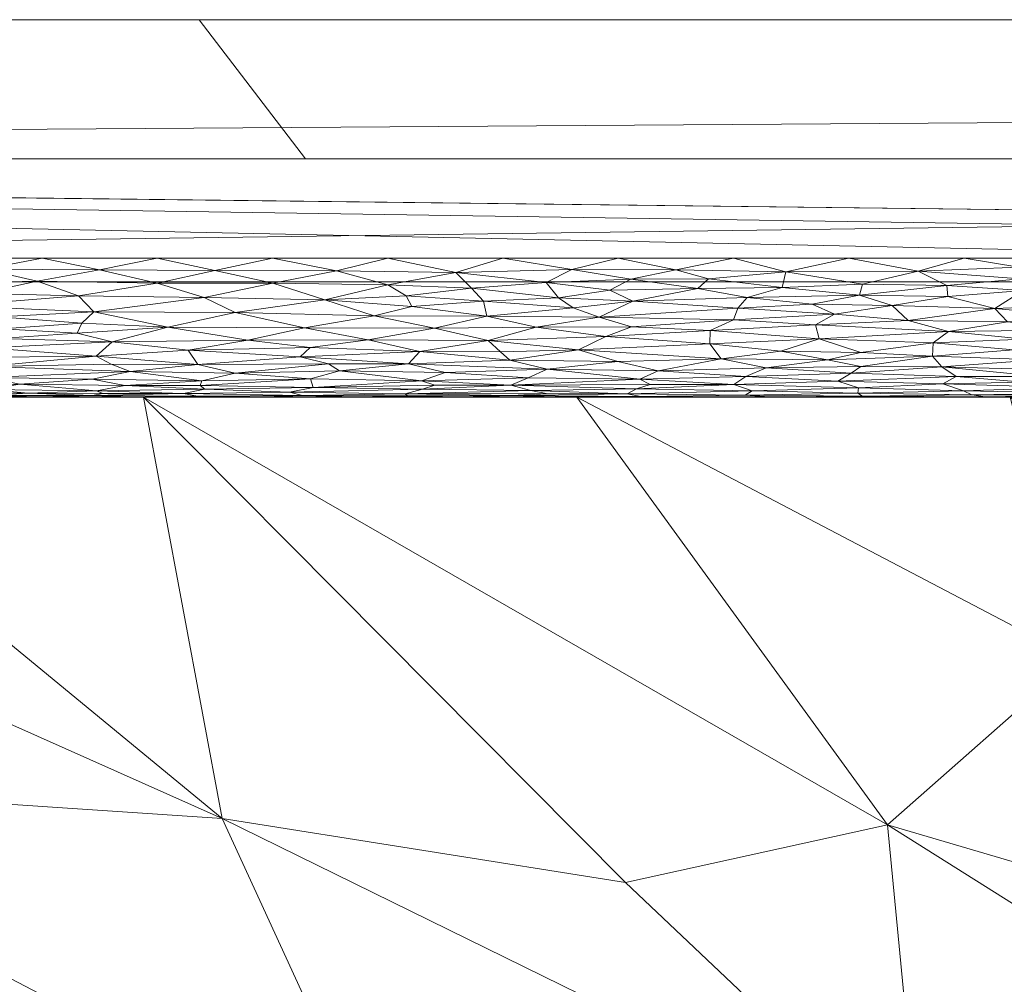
# Model space of a CAD drawing. Header units: millimetres. Extents: x -300 to 300, y 0 to 450.
# Tile 107 of 256: x -232 to -218, y 436 to 450. Entities that reach past the tile are written whole.
import ezdxf

# ---------------------------------------------------------------- set-up
doc = ezdxf.new("R2010")
doc.units = ezdxf.units.MM
doc.layers.add('A-GENM', color=13, linetype='Continuous')

# ---------------------------------------------------------------- blocks, each defined once
blk = doc.blocks.new('MODEL_CCAS0420-1080410R0 - MODEL_CCAS0420-1080410R0-453240-Preview')
at = {"layer": 'A-GENM', "lineweight": 9}
mesh = blk.add_polyface(dxfattribs=at)
corners = [(-296.159, -20, -110), (-295.657, -15.55, -110), (-294.177, -11.323, -110), (-291.793, -7.531, -110), (-288.625, -4.364, -110), (-284.831, -1.981, -110), (-280.602, -0.502, -110), (-276.147, 0, -110), (276.147, 0, -110), (280.596, -0.501, -110), (284.825, -1.978, -110), (288.619, -4.359, -110), (291.788, -7.525, -110), (294.174, -11.316, -110), (295.656, -15.545, -110), (296.159, -20, -110), (296.159, -426.171, -110), (295.658, -430.617, -110), (294.182, -434.842, -110), (291.802, -438.632, -110), (288.638, -441.797, -110), (284.848, -444.179, -110), (280.622, -445.657, -110), (276.171, -446.159, -110), (-276.171, -446.159, -110), (-280.617, -445.658, -110), (-284.842, -444.182, -110), (-288.632, -441.802, -110), (-291.797, -438.638, -110), (-294.179, -434.848, -110), (-295.657, -430.622, -110), (-296.159, -426.171, -110)]
mesh.append_faces([[corners[k] for k in face] for face in [(15, 12, 13, 14)]], dxfattribs={"vtx0": -1})
mesh.append_faces([[corners[k] for k in face] for face in [(16, 8, 15)]], dxfattribs={"vtx0": -1, "vtx1": -1})
mesh.append_faces([[corners[k] for k in face] for face in [(24, 31, 7, 8)]], dxfattribs={"vtx0": -1, "vtx1": -1, "vtx3": -1})
mesh.append_faces([[corners[k] for k in face] for face in [(31, 24, 25, 30), (18, 21, 22, 17), (17, 22, 23, 16)]], dxfattribs={"vtx0": -1, "vtx2": -1})
mesh.append_faces([[corners[k] for k in face] for face in [(0, 3, 4, 5), (0, 5, 6, 7)]], dxfattribs={"vtx0": -1, "vtx3": -1})
mesh.append_faces([[corners[k] for k in face] for face in [(28, 29, 27)]], dxfattribs={"vtx1": -1})
mesh.append_faces([[corners[k] for k in face] for face in [(25, 26, 30), (11, 12, 15, 10), (9, 10, 15, 8), (31, 0, 7)]], dxfattribs={"vtx1": -1, "vtx2": -1})
mesh.append_faces([[corners[k] for k in face] for face in [(23, 24, 8, 16)]], dxfattribs={"vtx1": -1, "vtx2": -1, "vtx3": -1})
mesh.append_faces([[corners[k] for k in face] for face in [(26, 27, 29, 30)]], dxfattribs={"vtx1": -1, "vtx3": -1})
mesh.append_faces([[corners[k] for k in face] for face in [(19, 20, 21, 18)]], dxfattribs={"vtx2": -1})
mesh.append_faces([[corners[k] for k in face] for face in [(0, 1, 2, 3)]], dxfattribs={"vtx3": -1})
mesh = blk.add_polyface(dxfattribs=at)
corners = [(-279.918, -2), (-292.651, -7.27), (-297.929, -20), (-297.929, -224.97), (-297.929, -429.94), (-292.661, -442.661), (-279.94, -447.929), (0, -447.929), (279.94, -447.929), (292.661, -442.661), (297.929, -429.94), (297.929, -224.97), (297.929, -20), (292.651, -7.27), (279.918, -2), (0, -2), (0, -3.5), (13.257, -3.5), (26.515, -3.5), (39.772, -3.5), (53.029, -3.5), (66.287, -3.5), (79.544, -3.5), (92.801, -3.5), (106.059, -3.5), (119.316, -3.5), (132.573, -3.5), (145.831, -3.5), (159.088, -3.5), (172.345, -3.5), (185.603, -3.5), (198.86, -3.5), (212.117, -3.5), (225.375, -3.5), (238.632, -3.5), (251.889, -3.5), (265.147, -3.5), (278.404, -3.5), (291.028, -7.487), (296.497, -19.511), (296.5, -32.769), (296.5, -46.026), (296.5, -59.283), (296.5, -72.541), (296.5, -85.798), (296.5, -99.055), (296.5, -112.313), (296.5, -125.57), (296.5, -138.827), (296.5, -152.085), (296.5, -165.342), (296.5, -178.599), (296.5, -191.857), (296.5, -205.114), (296.5, -218.371), (296.5, -231.629), (296.5, -244.886), (296.5, -258.143), (296.499, -271.401), (296.499, -284.658), (296.499, -297.915), (296.499, -311.173), (296.499, -324.43), (296.499, -337.687), (296.5, -350.945), (296.5, -364.202), (296.5, -377.459), (296.5, -390.717), (296.5, -403.974), (296.5, -417.231), (296.497, -430.489), (291.028, -442.513), (278.404, -446.5), (265.147, -446.5), (251.889, -446.5), (238.632, -446.5), (225.375, -446.5), (212.117, -446.5), (198.86, -446.5), (185.603, -446.5), (172.345, -446.5), (159.088, -446.5), (145.831, -446.5), (132.573, -446.5), (119.316, -446.5), (106.059, -446.5), (92.801, -446.5), (79.544, -446.5), (66.287, -446.5), (53.029, -446.5), (39.772, -446.5), (26.515, -446.5), (13.257, -446.5), (0, -446.5), (-12.926, -446.5), (-25.852, -446.5), (-38.777, -446.5), (-51.703, -446.5), (-64.629, -446.5), (-77.555, -446.5), (-90.48, -446.5), (-103.406, -446.5), (-116.332, -446.5), (-129.258, -446.5), (-142.183, -446.5), (-155.109, -446.5), (-168.035, -446.5), (-180.961, -446.5), (-193.887, -446.5), (-206.812, -446.5), (-219.738, -446.5), (-232.664, -446.5), (-245.59, -446.5), (-258.515, -446.5), (-271.441, -446.5), (-284.356, -445.968), (-294.544, -438.124), (-296.5, -425.35), (-296.5, -412.424), (-296.5, -399.498), (-296.5, -386.572), (-296.5, -373.646), (-296.5, -360.721), (-296.5, -347.795), (-296.499, -334.869), (-296.499, -321.943), (-296.499, -309.018), (-296.499, -296.092), (-296.499, -283.166), (-296.499, -270.24), (-296.5, -257.315), (-296.5, -244.389), (-296.5, -231.463), (-296.5, -218.537), (-296.5, -205.611), (-296.5, -192.686), (-296.5, -179.76), (-296.5, -166.834), (-296.5, -153.908), (-296.5, -140.983), (-296.5, -128.057), (-296.5, -115.131), (-296.5, -102.205), (-296.5, -89.28), (-296.5, -76.354), (-296.5, -63.428), (-296.5, -50.502), (-296.5, -37.576), (-296.5, -24.651), (-294.544, -11.876), (-284.356, -4.032), (-271.441, -3.5), (-258.515, -3.5), (-245.59, -3.5), (-232.664, -3.5), (-219.738, -3.5), (-206.812, -3.5), (-193.887, -3.5), (-180.961, -3.5), (-168.035, -3.5), (-155.109, -3.5), (-142.183, -3.5), (-129.258, -3.5), (-116.332, -3.5), (-103.406, -3.5), (-90.48, -3.5), (-77.555, -3.5), (-64.629, -3.5), (-51.703, -3.5), (-38.777, -3.5), (-25.852, -3.5), (-12.926, -3.5), (-294.538, -438.129), (-294.547, -438.108)]
mesh.append_faces([[corners[k] for k in face] for face in [(116, 172, 173)]])
mesh.append_faces([[corners[k] for k in face] for face in [(118, 4, 117), (6, 115, 5), (115, 6, 114), (7, 104, 6), (1, 150, 0), (151, 0, 150)]], dxfattribs={"vtx0": -1, "vtx1": -1})
mesh.append_faces([[corners[k] for k in face] for face in [(4, 124, 125), (7, 99, 100), (2, 148, 149), (149, 1, 2), (2, 141, 142), (0, 151, 152), (0, 160, 161, 15), (15, 165, 166), (15, 170, 171), (8, 81, 82, 7), (8, 72, 73), (11, 61, 62, 10), (12, 46, 47, 11), (38, 13, 14, 37), (13, 38, 39, 12)]], dxfattribs={"vtx0": -1, "vtx2": -1})
mesh.append_faces([[corners[k] for k in face] for face in [(4, 118, 119, 120), (4, 120, 121, 122), (3, 128, 129, 130), (3, 130, 131, 132), (3, 138, 139, 140), (0, 154, 155, 156), (0, 156, 157, 158), (15, 161, 162, 163), (15, 163, 164, 165), (8, 73, 74, 75), (7, 86, 87, 88), (7, 83, 84, 85), (10, 68, 69, 70), (11, 55, 56, 57), (14, 28, 29, 30), (14, 32, 33, 34), (15, 19, 20, 21), (12, 44, 45, 46), (11, 49, 50, 51), (11, 47, 48, 49), (12, 39, 40, 41)]], dxfattribs={"vtx0": -1, "vtx3": -1})
mesh.append_faces([[corners[k] for k in face] for face in [(123, 124, 4, 122), (127, 128, 3, 126), (113, 114, 6, 112), (111, 112, 6, 110), (109, 110, 6, 108), (107, 108, 6, 106), (96, 97, 7, 95), (105, 106, 6, 104), (103, 104, 7, 102), (101, 102, 7, 100), (98, 99, 7, 97), (94, 95, 7, 93), (135, 136, 3, 134), (137, 138, 3, 136), (133, 134, 3, 132), (145, 146, 2, 144), (147, 148, 2, 146), (143, 144, 2, 142), (149, 150, 1), (153, 154, 0, 152), (159, 160, 0, 158), (169, 170, 15, 168), (167, 168, 15, 166), (78, 79, 8, 77), (80, 81, 8, 79), (76, 77, 8, 75), (91, 92, 7, 90), (89, 90, 7, 88), (85, 86, 7), (82, 83, 7), (67, 68, 10, 66), (65, 66, 10, 64), (60, 61, 11, 59), (58, 59, 11, 57), (63, 64, 10, 62), (54, 55, 11, 53), (26, 27, 15, 25), (31, 32, 14, 30), (16, 17, 15, 171), (18, 19, 15, 17), (24, 25, 15, 23), (22, 23, 15, 21), (34, 35, 14), (52, 53, 11, 51), (36, 37, 14, 35), (42, 43, 12, 41), (43, 44, 12), (92, 93, 7)]], dxfattribs={"vtx1": -1, "vtx2": -1})
mesh.append_faces([[corners[k] for k in face] for face in [(3, 4, 125, 126), (2, 3, 140, 141), (71, 72, 8, 9), (70, 71, 9, 10), (27, 28, 14, 15)]], dxfattribs={"vtx1": -1, "vtx3": -1})
mesh.append_faces([[corners[k] for k in face] for face in [(4, 173, 117), (115, 172, 5)]], dxfattribs={"vtx2": -1})
mesh = blk.add_polyface(dxfattribs=at)
corners = [(246.015, -427.142, -45.919), (254.831, -427.556, -44.99), (242.686, -421.986, -58.013), (227.978, -422.02, -58.009), (231.488, -427.613, -44.788), (239.455, -427.73, -44.512), (227.058, -433.32, -31.332), (237.95, -439.015, -17.866), (235.019, -433.413, -31.089), (242.589, -433.207, -31.566), (256.915, -432.268, -33.83), (256.59, -418.624, -58.018), (250.04, -421.952, -58.018), (261.89, -426.771, -44.695), (246.195, -438.902, -18.113), (250.416, -432.248, -33.845), (251.898, -438.222, -19.718), (235.332, -422.02, -58.009), (257.959, -437.824, -20.673), (245.108, -431.771, -34.961), (224.217, -427.72, -44.549), (249.236, -444.5, -4.893), (229.415, -438.445, -19.242), (243.005, -444.5, -4.914), (254.85, -443.138, -4.907), (260.465, -441.777, -4.92), (236.775, -444.5, -4.936), (230.544, -444.5, -4.958), (260.701, -436.306, -24.282)]
mesh.append_faces([[corners[k] for k in face] for face in [(17, 0, 2), (26, 22, 27), (23, 22, 26)]], dxfattribs={"vtx0": -1, "vtx1": -1})
mesh.append_faces([[corners[k] for k in face] for face in [(0, 1, 2), (3, 4, 5), (6, 7, 8), (8, 9, 4), (1, 0, 10), (12, 1, 13), (8, 14, 9), (15, 10, 0), (14, 16, 9), (17, 5, 0), (4, 9, 5), (18, 19, 16), (8, 4, 20), (8, 7, 14), (14, 7, 21), (22, 7, 6), (22, 23, 7), (0, 5, 15), (19, 15, 5), (14, 24, 16), (19, 18, 15), (15, 28, 10), (5, 9, 19), (16, 19, 9)]], dxfattribs={"vtx0": -1, "vtx1": -1, "vtx2": -1})
mesh.append_faces([[corners[k] for k in face] for face in [(1, 12, 2), (5, 17, 3), (16, 24, 25), (14, 21, 24)]], dxfattribs={"vtx0": -1, "vtx2": -1})
mesh.append_faces([[corners[k] for k in face] for face in [(11, 12, 13), (23, 21, 7)]], dxfattribs={"vtx1": -1, "vtx2": -1})
mesh = blk.add_polyface(dxfattribs=at)
corners = [(212.967, -436.329, -24.293), (219.846, -438.354, -19.495), (210.187, -432.276, -33.853), (213.269, -422.026, -58.012), (216.367, -427.677, -44.673), (224.217, -427.72, -44.549), (217.138, -440.739, -13.888), (227.058, -433.32, -31.332), (220.623, -422.02, -58.009), (231.488, -427.613, -44.788), (209.196, -427.512, -45.086), (200.589, -427.162, -45.937), (229.415, -438.445, -19.242), (219.379, -433.516, -30.898), (223.615, -437.524, -21.436), (227.978, -422.02, -58.009), (205.915, -422.033, -58.014), (235.019, -433.413, -31.089), (230.544, -444.5, -4.958), (211.853, -444.5, -5.023), (209.835, -437.862, -20.69), (203.619, -438.219, -19.866), (203.696, -432.28, -33.863), (198.561, -422.039, -58.017), (205.622, -444.5, -5.045), (218.083, -444.5, -5.001), (224.314, -444.5, -4.98)]
mesh.append_faces([[corners[k] for k in face] for face in [(16, 4, 3)]], dxfattribs={"vtx0": -1, "vtx1": -1})
mesh.append_faces([[corners[k] for k in face] for face in [(0, 1, 2), (3, 4, 5), (6, 1, 0), (5, 4, 7), (8, 5, 9), (10, 11, 2), (12, 13, 14), (13, 7, 4), (7, 17, 5), (16, 10, 4), (4, 10, 13), (1, 13, 2), (12, 7, 13), (12, 14, 18), (19, 20, 21), (22, 2, 11), (13, 10, 2), (20, 0, 22), (22, 0, 2), (6, 0, 20), (25, 6, 20), (1, 6, 26), (13, 1, 14), (18, 14, 1)]], dxfattribs={"vtx0": -1, "vtx1": -1, "vtx2": -1})
mesh.append_faces([[corners[k] for k in face] for face in [(5, 8, 3), (10, 16, 23), (21, 24, 19), (1, 26, 18), (20, 19, 25)]], dxfattribs={"vtx0": -1, "vtx2": -1})
mesh.append_faces([[corners[k] for k in face] for face in [(15, 8, 9), (25, 26, 6)]], dxfattribs={"vtx1": -1, "vtx2": -1})
mesh = blk.add_polyface(dxfattribs=at)
corners = [(266.079, -440.415, -4.934), (272.096, -444.5, -2), (271.694, -439.054, -4.948), (174.468, -444.5, -5.059), (169.305, -444.5, -2), (175.351, -444.5, -2), (283.819, -442.863, -2), (277.308, -437.692, -4.962), (278.142, -444.5, -2), (250.934, -444.5, -2), (254.85, -443.138, -4.907), (249.236, -444.5, -4.893), (235.817, -444.5, -2), (230.544, -444.5, -4.958), (229.771, -444.5, -2), (243.005, -444.5, -4.914), (247.91, -444.5, -2), (282.922, -436.331, -4.976), (187.444, -444.5, -2), (193.161, -444.5, -5.065), (186.93, -444.5, -5.063), (181.398, -444.5, -2), (260.004, -444.5, -2), (253.957, -444.5, -2), (241.864, -444.5, -2), (236.775, -444.5, -4.936), (266.05, -444.5, -2), (218.083, -444.5, -5.001), (223.724, -444.5, -2), (224.314, -444.5, -4.98), (211.853, -444.5, -5.023), (217.677, -444.5, -2), (199.538, -444.5, -2), (205.584, -444.5, -2), (205.622, -444.5, -5.045), (199.392, -444.5, -5.066), (180.699, -444.5, -5.061), (193.491, -444.5, -2), (163.258, -444.5, -2), (168.237, -444.5, -5.058), (162.006, -444.5, -5.056), (260.465, -441.777, -4.92), (289.496, -441.227, -2), (275.119, -444.5, -2), (211.631, -444.5, -2), (263.027, -444.5, -2)]
mesh.append_faces([[corners[k] for k in face] for face in [(0, 1, 2), (6, 7, 8), (12, 13, 14), (7, 6, 17), (22, 10, 23), (27, 28, 29), (21, 36, 5), (41, 26, 0), (42, 17, 6), (3, 5, 36), (10, 22, 41), (2, 8, 7)]], dxfattribs={"vtx0": -1, "vtx1": -1})
mesh.append_faces([[corners[k] for k in face] for face in [(3, 4, 5), (9, 10, 11), (18, 19, 20, 21), (0, 26, 1), (2, 1, 43), (21, 20, 36), (44, 30, 34, 33), (4, 3, 39), (2, 43, 8)]], dxfattribs={"vtx0": -1, "vtx2": -1})
mesh.append_faces([[corners[k] for k in face] for face in [(41, 22, 45, 26)]], dxfattribs={"vtx0": -1, "vtx3": -1})
mesh.append_faces([[corners[k] for k in face] for face in [(9, 23, 10), (13, 29, 14), (28, 14, 29), (44, 31, 30), (18, 37, 19)]], dxfattribs={"vtx1": -1, "vtx2": -1})
mesh.append_faces([[corners[k] for k in face] for face in [(11, 15, 16, 9), (24, 16, 15, 25), (25, 13, 12, 24), (27, 30, 31, 28), (32, 33, 34, 35), (37, 32, 35, 19), (38, 4, 39, 40)]], dxfattribs={"vtx1": -1, "vtx3": -1})
mesh = blk.add_polyface(dxfattribs=at)
corners = [(217.677, -444.5, -2), (216.68, -444.506, -1.84), (218.444, -444.508, -1.826), (218.632, -444.536, -1.624), (220.205, -444.516, -1.75), (218.305, -445.776, -0.143), (216.852, -445.831, -0.122), (217.894, -446.036, -0.06), (218.968, -445.444, -0.307), (217.083, -445.47, -0.291), (218.123, -445.583, -0.229), (219.19, -445.281, -0.418), (217.876, -445.336, -0.377), (218.028, -445.182, -0.497), (219.197, -445.09, -0.582), (218.978, -445.949, -0.083), (216.799, -445.637, -0.203), (218.753, -444.593, -1.398), (217.044, -444.56, -1.514), (217.307, -444.642, -1.258), (216.733, -444.738, -1.053), (217.638, -444.796, -0.953), (217.892, -444.715, -1.098), (217.019, -444.878, -0.83), (217.687, -445.037, -0.636), (219.064, -444.939, -0.749), (217.283, -444.525, -1.686), (219.052, -444.693, -1.144), (219.189, -444.5, -2), (218.861, -444.8, -0.947), (216.412, -445.143, -0.531), (216.478, -445.323, -0.386), (219.547, -445.602, -0.22), (219.778, -445.821, -0.126), (218.991, -446.106, -0.043), (217.933, -446.201, -0.025), (215.894, -446.095, -0.046), (219.403, -446.311, -0.01), (217.957, -446.368, -0.005), (216.813, -446.284, -0.013), (217.089, -446.5), (218.746, -446.5)]
mesh.append_faces([[corners[k] for k in face] for face in [(0, 1, 2), (3, 4, 2), (5, 6, 7), (8, 9, 10), (8, 11, 12), (12, 11, 13), (13, 11, 14), (7, 15, 5), (9, 16, 10), (17, 18, 19), (20, 21, 22), (23, 24, 25), (26, 2, 1), (18, 3, 26), (26, 3, 2), (18, 17, 3), (27, 17, 19), (22, 19, 20), (21, 25, 29), (14, 25, 24), (13, 14, 24), (30, 13, 24), (12, 13, 31), (9, 12, 31), (12, 9, 8), (32, 8, 10), (5, 32, 10), (5, 16, 6), (15, 33, 5), (15, 7, 34), (16, 5, 10), (35, 7, 36), (37, 35, 38), (35, 34, 7), (35, 39, 38), (37, 34, 35), (40, 38, 39), (37, 38, 41), (25, 21, 23), (22, 29, 27), (29, 22, 21), (19, 22, 27)]], dxfattribs={"vtx0": -1, "vtx1": -1, "vtx2": -1})
mesh.append_faces([[corners[k] for k in face] for face in [(38, 40, 41)]], dxfattribs={"vtx0": -1, "vtx2": -1})
mesh.append_faces([[corners[k] for k in face] for face in [(28, 0, 2)]], dxfattribs={"vtx1": -1, "vtx2": -1})
mesh = blk.add_polyface(dxfattribs=at)
corners = [(218.861, -444.8, -0.947), (219.064, -444.939, -0.749), (220.371, -444.844, -0.879), (219.403, -446.311, -0.01), (220.403, -446.5), (221.309, -446.302, -0.011), (220.561, -444.729, -1.072), (221.885, -444.8, -0.946), (219.052, -444.693, -1.144), (218.753, -444.593, -1.398), (220.261, -444.634, -1.279), (220.275, -444.56, -1.515), (218.632, -444.536, -1.624), (220.205, -444.516, -1.75), (219.547, -445.602, -0.22), (220.881, -445.539, -0.253), (218.968, -445.444, -0.307), (220.229, -444.94, -0.748), (219.197, -445.09, -0.582), (220.711, -445.038, -0.635), (220.606, -445.695, -0.176), (218.991, -446.106, -0.043), (220.249, -445.968, -0.078), (218.978, -445.949, -0.083), (220.208, -446.126, -0.039), (219.189, -444.5, -2), (218.444, -444.508, -1.826), (221.792, -444.593, -1.395), (221.894, -444.531, -1.651), (222.055, -444.681, -1.168), (220.701, -444.5, -2), (221.591, -444.922, -0.771), (221.544, -444.507, -1.835), (220.231, -445.144, -0.53), (221.382, -445.163, -0.514), (220.83, -445.339, -0.376), (219.19, -445.281, -0.418), (219.778, -445.821, -0.126), (220.928, -445.836, -0.12), (221.363, -446.077, -0.05), (221.865, -445.935, -0.088), (218.305, -445.776, -0.143), (218.746, -446.5)]
mesh.append_faces([[corners[k] for k in face] for face in [(25, 13, 30)]], dxfattribs={"vtx0": -1, "vtx1": -1})
mesh.append_faces([[corners[k] for k in face] for face in [(0, 1, 2), (3, 4, 5), (6, 2, 7), (8, 0, 6), (9, 10, 11), (12, 11, 13), (14, 15, 16), (17, 18, 19), (15, 14, 20), (21, 22, 23), (22, 21, 24), (21, 3, 24), (11, 12, 9), (13, 25, 26), (27, 11, 10), (28, 13, 11), (10, 6, 29), (8, 6, 10), (2, 6, 0), (9, 8, 10), (2, 17, 31), (17, 2, 1), (13, 32, 30), (19, 33, 34), (33, 19, 18), (33, 35, 34), (16, 35, 36), (35, 16, 15), (20, 14, 37), (38, 20, 37), (37, 22, 38), (39, 22, 24), (23, 22, 37), (22, 40, 38), (14, 41, 37), (22, 39, 40), (5, 39, 24), (5, 24, 3), (18, 36, 33), (35, 33, 36), (18, 17, 1), (31, 17, 19)]], dxfattribs={"vtx0": -1, "vtx1": -1, "vtx2": -1})
mesh.append_faces([[corners[k] for k in face] for face in [(3, 42, 4)]], dxfattribs={"vtx0": -1, "vtx2": -1})
mesh = blk.add_polyface(dxfattribs=at)
corners = [(221.885, -444.8, -0.946), (220.371, -444.844, -0.879), (221.591, -444.922, -0.771), (221.792, -444.593, -1.395), (222.055, -444.681, -1.168), (223.457, -444.621, -1.314), (223.142, -444.881, -0.826), (221.382, -445.163, -0.514), (220.83, -445.339, -0.376), (222.402, -445.267, -0.428), (223.395, -444.512, -1.78), (221.894, -444.531, -1.651), (223.588, -444.551, -1.551), (223.261, -444.683, -1.163), (220.561, -444.729, -1.072), (220.275, -444.56, -1.515), (220.928, -445.836, -0.12), (221.865, -445.935, -0.088), (222, -445.781, -0.141), (222.236, -445.05, -0.623), (222.397, -445.458, -0.298), (223.897, -445.375, -0.351), (221.363, -446.077, -0.05), (221.309, -446.302, -0.011), (222.421, -446.203, -0.025), (222.212, -444.5, -2), (221.544, -444.507, -1.835), (220.606, -445.695, -0.176), (223.507, -445.88, -0.105), (220.261, -444.634, -1.279), (223.406, -444.759, -1.015), (220.711, -445.038, -0.635), (222.06, -446.5), (222.889, -446.332, -0.008), (222.06, -445.614, -0.214), (220.881, -445.539, -0.253), (220.205, -444.516, -1.75), (222.574, -446.062, -0.053), (223.718, -446.5), (220.403, -446.5), (223.539, -446.195, -0.026), (220.701, -444.5, -2), (223.991, -445.65, -0.197), (223.525, -445.513, -0.267)]
mesh.append_faces([[corners[k] for k in face] for face in [(32, 23, 39), (41, 26, 25)]], dxfattribs={"vtx0": -1, "vtx1": -1})
mesh.append_faces([[corners[k] for k in face] for face in [(0, 1, 2), (3, 4, 5), (6, 0, 2), (7, 8, 9), (10, 11, 12), (4, 13, 5), (0, 4, 14), (11, 15, 3), (16, 17, 18), (7, 9, 19), (9, 20, 21), (22, 23, 24), (10, 25, 26), (18, 27, 16), (18, 17, 28), (3, 5, 12), (29, 4, 3), (30, 0, 6), (19, 2, 31), (2, 19, 6), (4, 0, 30), (7, 19, 31), (9, 8, 20), (12, 11, 3), (32, 33, 23), (34, 20, 35), (8, 35, 20), (36, 11, 26), (34, 27, 18), (17, 22, 37), (28, 17, 37), (24, 33, 40), (10, 26, 11), (27, 34, 35), (42, 34, 18), (4, 30, 13), (34, 43, 20), (37, 24, 40), (22, 24, 37), (23, 33, 24)]], dxfattribs={"vtx0": -1, "vtx1": -1, "vtx2": -1})
mesh.append_faces([[corners[k] for k in face] for face in [(33, 32, 38)]], dxfattribs={"vtx0": -1, "vtx2": -1})
mesh = blk.add_polyface(dxfattribs=at)
corners = [(225.012, -444.778, -0.983), (223.406, -444.759, -1.015), (224.742, -444.902, -0.797), (223.457, -444.621, -1.314), (224.977, -444.595, -1.392), (223.588, -444.551, -1.551), (225.586, -445.314, -0.393), (224.288, -445.183, -0.496), (223.897, -445.375, -0.351), (223.142, -444.881, -0.826), (222.236, -445.05, -0.623), (223.725, -445.015, -0.659), (225.262, -444.673, -1.187), (224.579, -445.928, -0.09), (223.507, -445.88, -0.105), (223.838, -446.038, -0.059), (223.525, -445.513, -0.267), (222.06, -445.614, -0.214), (223.991, -445.65, -0.197), (222.402, -445.267, -0.428), (225.275, -445.035, -0.638), (224.9, -445.509, -0.269), (225.606, -445.667, -0.189), (223.261, -444.683, -1.163), (224.753, -444.554, -1.538), (225.236, -444.527, -1.674), (223.395, -444.512, -1.78), (224.632, -444.506, -1.85), (223.724, -444.5, -2), (222, -445.781, -0.141), (224.368, -445.785, -0.139), (222.397, -445.458, -0.298), (223.539, -446.195, -0.026), (224.756, -446.151, -0.034), (222.212, -444.5, -2), (225.236, -444.5, -2), (222.574, -446.062, -0.053), (224.386, -446.335, -0.008), (222.889, -446.332, -0.008), (223.718, -446.5), (225.375, -446.5), (225.41, -445.151, -0.524), (225.828, -446.066, -0.052), (225.655, -445.882, -0.105)]
mesh.append_faces([[corners[k] for k in face] for face in [(28, 27, 35)]], dxfattribs={"vtx0": -1, "vtx1": -1})
mesh.append_faces([[corners[k] for k in face] for face in [(0, 1, 2), (3, 4, 5), (6, 7, 8), (9, 10, 11), (3, 12, 4), (13, 14, 15), (16, 17, 18), (2, 9, 11), (9, 2, 1), (1, 0, 12), (7, 10, 19), (20, 2, 11), (7, 20, 11), (10, 7, 11), (8, 7, 19), (21, 18, 22), (21, 6, 8), (12, 3, 23), (4, 24, 5), (25, 26, 5), (27, 28, 26), (14, 18, 29), (30, 18, 14), (16, 8, 31), (15, 32, 33), (16, 21, 8), (25, 27, 26), (15, 14, 36), (14, 13, 30), (37, 33, 32), (38, 39, 37), (12, 23, 1), (20, 7, 41), (25, 5, 24), (21, 16, 18), (33, 42, 13), (36, 32, 15), (37, 32, 38), (13, 15, 33), (43, 30, 13), (22, 18, 30)]], dxfattribs={"vtx0": -1, "vtx1": -1, "vtx2": -1})
mesh.append_faces([[corners[k] for k in face] for face in [(26, 28, 34)]], dxfattribs={"vtx0": -1, "vtx2": -1})
mesh.append_faces([[corners[k] for k in face] for face in [(39, 40, 37)]], dxfattribs={"vtx1": -1, "vtx2": -1})
mesh = blk.add_polyface(dxfattribs=at)
corners = [(226.572, -445.155, -0.521), (226.734, -444.982, -0.697), (225.275, -445.035, -0.638), (226.767, -445.958, -0.081), (225.828, -446.066, -0.052), (227.032, -446.115, -0.041), (226.749, -444.521, -1.711), (225.236, -444.527, -1.674), (226.781, -444.551, -1.549), (226.206, -444.855, -0.862), (226.548, -444.738, -1.054), (225.012, -444.778, -0.983), (225.262, -444.673, -1.187), (224.742, -444.902, -0.797), (225.586, -445.314, -0.393), (225.41, -445.151, -0.524), (224.756, -446.151, -0.034), (224.386, -446.335, -0.008), (226.053, -446.295, -0.012), (227.314, -445.326, -0.385), (226.36, -445.491, -0.279), (224.9, -445.509, -0.269), (225.606, -445.667, -0.189), (227.728, -444.879, -0.829), (226.357, -444.672, -1.188), (226.531, -444.617, -1.325), (224.977, -444.595, -1.392), (225.989, -444.506, -1.839), (224.632, -444.506, -1.85), (224.753, -444.554, -1.538), (227.503, -444.506, -1.839), (226.747, -444.5, -2), (225.236, -444.5, -2), (226.688, -445.806, -0.131), (225.655, -445.882, -0.105), (227.226, -445.672, -0.187), (227.769, -446.316, -0.01), (227.032, -446.5), (225.375, -446.5), (224.288, -445.183, -0.496), (224.579, -445.928, -0.09), (224.368, -445.785, -0.139)]
mesh.append_faces([[corners[k] for k in face] for face in [(37, 18, 38)]], dxfattribs={"vtx0": -1, "vtx1": -1})
mesh.append_faces([[corners[k] for k in face] for face in [(0, 1, 2), (3, 4, 5), (6, 7, 8), (9, 10, 11), (11, 10, 12), (13, 9, 11), (1, 13, 2), (14, 0, 15), (16, 17, 18), (9, 13, 1), (2, 15, 0), (19, 0, 14), (20, 19, 14), (20, 21, 22), (23, 9, 1), (9, 23, 10), (12, 24, 25), (26, 12, 25), (8, 26, 25), (27, 28, 7), (8, 7, 29), (27, 30, 31), (30, 27, 6), (32, 28, 27), (3, 33, 34), (20, 22, 35), (5, 18, 36), (33, 22, 34), (5, 4, 18), (18, 37, 36), (14, 21, 20), (18, 17, 38), (7, 6, 27), (14, 15, 39), (12, 10, 24), (8, 29, 26), (40, 4, 34), (34, 4, 3), (18, 4, 16), (22, 33, 35), (34, 22, 41)]], dxfattribs={"vtx0": -1, "vtx1": -1, "vtx2": -1})
mesh.append_faces([[corners[k] for k in face] for face in [(27, 31, 32)]], dxfattribs={"vtx0": -1, "vtx2": -1})
mesh = blk.add_polyface(dxfattribs=at)
corners = [(228.293, -445.081, -0.591), (226.734, -444.982, -0.697), (226.572, -445.155, -0.521), (227.032, -446.115, -0.041), (227.938, -445.898, -0.099), (226.767, -445.958, -0.081), (228.141, -444.765, -1.005), (227.728, -444.879, -0.829), (229.227, -444.847, -0.874), (229.674, -445.933, -0.088), (229.228, -445.717, -0.167), (228.806, -444.505, -1.854), (229.771, -444.5, -2), (228.259, -444.5, -2), (229.662, -444.615, -1.332), (228.444, -444.572, -1.469), (228.105, -444.64, -1.264), (229.704, -444.735, -1.06), (229.77, -444.517, -1.743), (228.259, -444.527, -1.675), (226.781, -444.551, -1.549), (226.531, -444.617, -1.325), (226.548, -444.738, -1.054), (229.045, -445.319, -0.389), (228.147, -445.215, -0.469), (227.314, -445.326, -0.385), (228.23, -445.498, -0.275), (227.769, -446.316, -0.01), (228.689, -446.5), (229.518, -446.323, -0.009), (226.36, -445.491, -0.279), (227.226, -445.672, -0.187), (227.884, -444.978, -0.702), (229.762, -444.971, -0.71), (229.729, -444.669, -1.195), (229.97, -444.553, -1.541), (226.749, -444.521, -1.711), (227.503, -444.506, -1.839), (226.357, -444.672, -1.188), (226.747, -444.5, -2), (228.683, -446.14, -0.036), (227.032, -446.5), (229.9, -445.176, -0.502), (226.688, -445.806, -0.131)]
mesh.append_faces([[corners[k] for k in face] for face in [(0, 1, 2), (3, 4, 5), (6, 7, 8), (9, 10, 4), (14, 15, 16), (6, 8, 17), (18, 11, 19), (20, 21, 15), (6, 22, 7), (23, 24, 25), (23, 25, 26), (27, 28, 29), (30, 31, 26), (8, 32, 33), (24, 2, 25), (25, 30, 26), (10, 26, 31), (4, 10, 31), (16, 22, 6), (32, 7, 1), (7, 32, 8), (34, 16, 6), (15, 35, 19), (20, 15, 19), (16, 15, 21), (36, 19, 37), (16, 21, 38), (13, 37, 11), (40, 9, 4), (40, 4, 3), (29, 40, 27), (3, 27, 40), (19, 11, 37), (19, 36, 20), (24, 42, 0), (2, 24, 0), (16, 38, 22), (1, 0, 32), (33, 32, 0), (43, 4, 31), (4, 43, 5)]], dxfattribs={"vtx0": -1, "vtx1": -1, "vtx2": -1})
mesh.append_faces([[corners[k] for k in face] for face in [(11, 12, 13), (37, 13, 39)]], dxfattribs={"vtx0": -1, "vtx2": -1})
mesh.append_faces([[corners[k] for k in face] for face in [(41, 28, 27)]], dxfattribs={"vtx1": -1, "vtx2": -1})
mesh = blk.add_polyface(dxfattribs=at)
corners = [(230.815, -444.668, -1.197), (229.729, -444.669, -1.195), (229.704, -444.735, -1.06), (231.218, -444.592, -1.399), (229.662, -444.615, -1.332), (229.045, -445.319, -0.389), (230.994, -445.297, -0.405), (229.9, -445.176, -0.502), (229.97, -444.553, -1.541), (229.77, -444.517, -1.743), (228.259, -444.527, -1.675), (228.444, -444.572, -1.469), (229.674, -445.933, -0.088), (231.48, -445.959, -0.081), (231.259, -445.729, -0.162), (230.193, -445.506, -0.271), (228.23, -445.498, -0.275), (231.175, -446.333, -0.008), (230.346, -446.14, -0.036), (229.518, -446.323, -0.009), (228.683, -446.14, -0.036), (229.228, -445.717, -0.167), (231.011, -444.974, -0.706), (230.738, -444.869, -0.842), (229.762, -444.971, -0.71), (231.282, -444.761, -1.012), (231.225, -445.092, -0.579), (231.43, -445.565, -0.239), (231.5, -445.422, -0.321), (228.293, -445.081, -0.591), (229.227, -444.847, -0.874), (231.278, -444.527, -1.674), (228.141, -444.765, -1.005), (230.735, -444.505, -1.854), (229.771, -444.5, -2), (228.806, -444.505, -1.854), (228.689, -446.5), (230.346, -446.5), (232.003, -446.5), (232.072, -446.168, -0.031), (231.282, -444.5, -2), (231.127, -444.554, -1.537), (228.147, -445.215, -0.469), (228.105, -444.64, -1.264)]
mesh.append_faces([[corners[k] for k in face] for face in [(34, 33, 40)]], dxfattribs={"vtx0": -1, "vtx1": -1})
mesh.append_faces([[corners[k] for k in face] for face in [(0, 1, 2), (0, 3, 4), (5, 6, 7), (8, 9, 10), (8, 4, 3), (11, 4, 8), (12, 13, 14), (15, 5, 16), (17, 18, 19), (20, 19, 18), (15, 21, 14), (22, 23, 24), (25, 2, 23), (7, 6, 26), (16, 21, 15), (14, 21, 12), (27, 15, 14), (6, 5, 15), (15, 27, 28), (7, 24, 29), (23, 30, 24), (30, 23, 2), (0, 2, 25), (22, 24, 26), (9, 8, 31), (1, 32, 2), (33, 34, 35), (12, 18, 13), (12, 20, 18), (18, 17, 39), (19, 37, 17), (31, 33, 9), (35, 9, 33), (24, 7, 26), (31, 8, 41), (8, 3, 41), (7, 42, 5), (15, 28, 6), (0, 4, 1), (43, 1, 4)]], dxfattribs={"vtx0": -1, "vtx1": -1, "vtx2": -1})
mesh.append_faces([[corners[k] for k in face] for face in [(19, 36, 37), (17, 37, 38)]], dxfattribs={"vtx0": -1, "vtx2": -1})
mesh = blk.add_polyface(dxfattribs=at)
corners = [(232.794, -444.612, -1.34), (231.218, -444.592, -1.399), (232.324, -444.688, -1.154), (231.48, -445.959, -0.081), (233.277, -445.814, -0.128), (231.259, -445.729, -0.162), (232.038, -444.506, -1.839), (230.735, -444.505, -1.854), (231.278, -444.527, -1.674), (231.282, -444.5, -2), (232.794, -444.5, -2), (233.55, -444.506, -1.839), (232.577, -445.484, -0.283), (233.787, -445.315, -0.393), (232.616, -445.343, -0.373), (233.788, -446.132, -0.038), (232.889, -445.99, -0.072), (232.072, -446.168, -0.031), (233.661, -446.5), (232.832, -446.339, -0.008), (232.003, -446.5), (233.837, -444.669, -1.195), (231.43, -445.565, -0.239), (232.635, -445.656, -0.194), (231.225, -445.092, -0.579), (230.994, -445.297, -0.405), (232.79, -445.211, -0.472), (233.151, -445.069, -0.602), (232.796, -444.784, -0.973), (230.738, -444.869, -0.842), (232.798, -444.941, -0.747), (230.815, -444.668, -1.197), (231.282, -444.761, -1.012), (233.552, -444.562, -1.507), (232.201, -444.559, -1.518), (231.127, -444.554, -1.537), (233.803, -444.859, -0.857), (232.79, -444.527, -1.673), (230.346, -446.14, -0.036), (231.175, -446.333, -0.008), (231.5, -445.422, -0.321), (231.011, -444.974, -0.706)]
mesh.append_faces([[corners[k] for k in face] for face in [(9, 6, 10), (18, 19, 20)]], dxfattribs={"vtx0": -1, "vtx1": -1})
mesh.append_faces([[corners[k] for k in face] for face in [(0, 1, 2), (3, 4, 5), (6, 7, 8), (11, 10, 6), (12, 13, 14), (15, 16, 17), (21, 0, 2), (12, 22, 23), (24, 25, 26), (24, 26, 27), (28, 29, 30), (2, 31, 32), (31, 2, 1), (0, 33, 34), (1, 34, 35), (28, 2, 32), (2, 28, 21), (29, 28, 32), (36, 28, 30), (9, 7, 6), (37, 6, 8), (6, 37, 11), (8, 35, 34), (37, 34, 33), (17, 3, 38), (16, 4, 3), (19, 15, 17), (39, 20, 19), (39, 19, 17), (24, 27, 30), (8, 34, 37), (0, 34, 1), (14, 13, 26), (26, 25, 14), (40, 14, 25), (24, 30, 41), (30, 29, 41), (23, 5, 4), (40, 22, 12), (5, 23, 22), (14, 40, 12), (17, 16, 3)]], dxfattribs={"vtx0": -1, "vtx1": -1, "vtx2": -1})
mesh = blk.add_polyface(dxfattribs=at)
corners = [(-279.94, -449.928, -2.07), (-278.055, -448.043, -56.035), (-276.171, -446.159, -110), (276.171, -446.159, -110), (278.055, -448.043, -56.035), (279.94, -449.928, -2.07), (0, -449.928, -2.07)]
mesh.append_faces([[corners[k] for k in face] for face in [(6, 1, 2, 3)]], dxfattribs={"vtx0": -1, "vtx3": -1})
mesh.append_faces([[corners[k] for k in face] for face in [(3, 4, 6)]], dxfattribs={"vtx1": -1, "vtx2": -1})
mesh.append_faces([[corners[k] for k in face] for face in [(4, 5, 6), (6, 0, 1)]], dxfattribs={"vtx2": -1})
mesh = blk.add_polyface(dxfattribs=at)
corners = [(-279.94, -449.928, -2.07), (0, -449.928, -2.07), (279.94, -449.928, -2.07), (279.94, -449.368, -0.611), (279.94, -447.929), (0, -447.929), (-279.94, -447.929), (-279.94, -449.368, -0.611), (146.089, -449.928, -2.07), (139.97, -447.929), (209.955, -447.929), (246.477, -447.929), (73.044, -449.928, -2.07), (213.014, -449.928, -2.07), (69.985, -447.929), (246.477, -449.928, -2.07), (-146.089, -447.929), (-139.97, -449.928, -2.07), (-209.955, -449.928, -2.07), (-246.477, -449.928, -2.07), (-73.044, -447.929), (-213.014, -447.929), (-69.985, -449.928, -2.07), (-246.477, -447.929), (36.522, -449.928, -2.07), (34.992, -447.929), (52.489, -447.929), (-34.992, -449.928, -2.07), (-36.522, -447.929), (-18.261, -447.929), (263.208, -447.929), (109.567, -449.928, -2.07), (104.977, -447.929), (122.474, -447.929), (-263.208, -449.928, -2.07), (-104.977, -449.928, -2.07), (-109.566, -447.929), (-91.305, -447.929), (174.962, -447.929), (179.551, -449.928, -2.07), (162.82, -449.928, -2.07), (-179.551, -447.929), (-174.962, -449.928, -2.07), (-192.459, -449.928, -2.07), (127.828, -449.928, -2.07), (18.261, -449.928, -2.07), (17.496, -447.929), (229.746, -449.928, -2.07), (228.216, -447.929), (-229.746, -447.929), (-228.216, -449.928, -2.07), (-54.783, -447.929), (-52.489, -449.928, -2.07), (87.481, -447.929), (91.305, -449.928, -2.07), (-127.828, -447.929), (-122.474, -449.928, -2.07), (196.283, -449.928, -2.07), (192.459, -447.929), (-157.466, -449.928, -2.07), (-162.82, -447.929), (54.783, -449.928, -2.07), (-17.496, -449.928, -2.07), (263.208, -449.928, -2.07), (-263.208, -447.929), (-87.481, -449.928, -2.07), (157.466, -447.929), (-196.283, -447.929)]
mesh.append_faces([[corners[k] for k in face] for face in [(44, 33, 31), (45, 46, 1), (49, 50, 21), (51, 52, 28), (53, 54, 32), (55, 56, 36), (57, 58, 39), (59, 60, 42)]], dxfattribs={"vtx0": -1, "vtx1": -1})
mesh.append_faces([[corners[k] for k in face] for face in [(34, 64, 7), (30, 63, 3)]], dxfattribs={"vtx0": -1, "vtx1": -1, "vtx2": -1})
mesh.append_faces([[corners[k] for k in face] for face in [(5, 62, 1, 46), (42, 60, 41, 43), (19, 23, 64, 34), (32, 54, 31, 33), (18, 67, 21, 50), (28, 52, 27, 29), (39, 58, 38, 40), (36, 56, 35, 37), (62, 5, 29, 27), (67, 18, 43, 41), (37, 35, 65), (40, 38, 66)]], dxfattribs={"vtx0": -1, "vtx2": -1})
mesh.append_faces([[corners[k] for k in face] for face in [(2, 3, 63)]], dxfattribs={"vtx1": -1})
mesh.append_faces([[corners[k] for k in face] for face in [(25, 46, 45, 24), (9, 33, 44, 8), (48, 10, 13, 47), (11, 48, 47, 15), (66, 9, 8, 40), (19, 50, 49, 23), (20, 37, 65, 22), (26, 25, 24, 61), (14, 26, 61, 12), (22, 52, 51, 20), (30, 11, 15, 63), (12, 54, 53, 14), (17, 56, 55, 16), (10, 58, 57, 13), (16, 60, 59, 17)]], dxfattribs={"vtx1": -1, "vtx3": -1})
mesh.append_faces([[corners[k] for k in face] for face in [(3, 4, 30), (64, 6, 7), (7, 0, 34)]], dxfattribs={"vtx2": -1})

msp = doc.modelspace()

# ---------------------------------------------------------------- block references
at = {"layer": 'A-GENM', "lineweight": 9, "rotation": 180}
msp.add_blockref('MODEL_CCAS0420-1080410R0 - MODEL_CCAS0420-1080410R0-453240-Preview', (0, 0, 850), dxfattribs=at)

doc.saveas('drawing.dxf')
